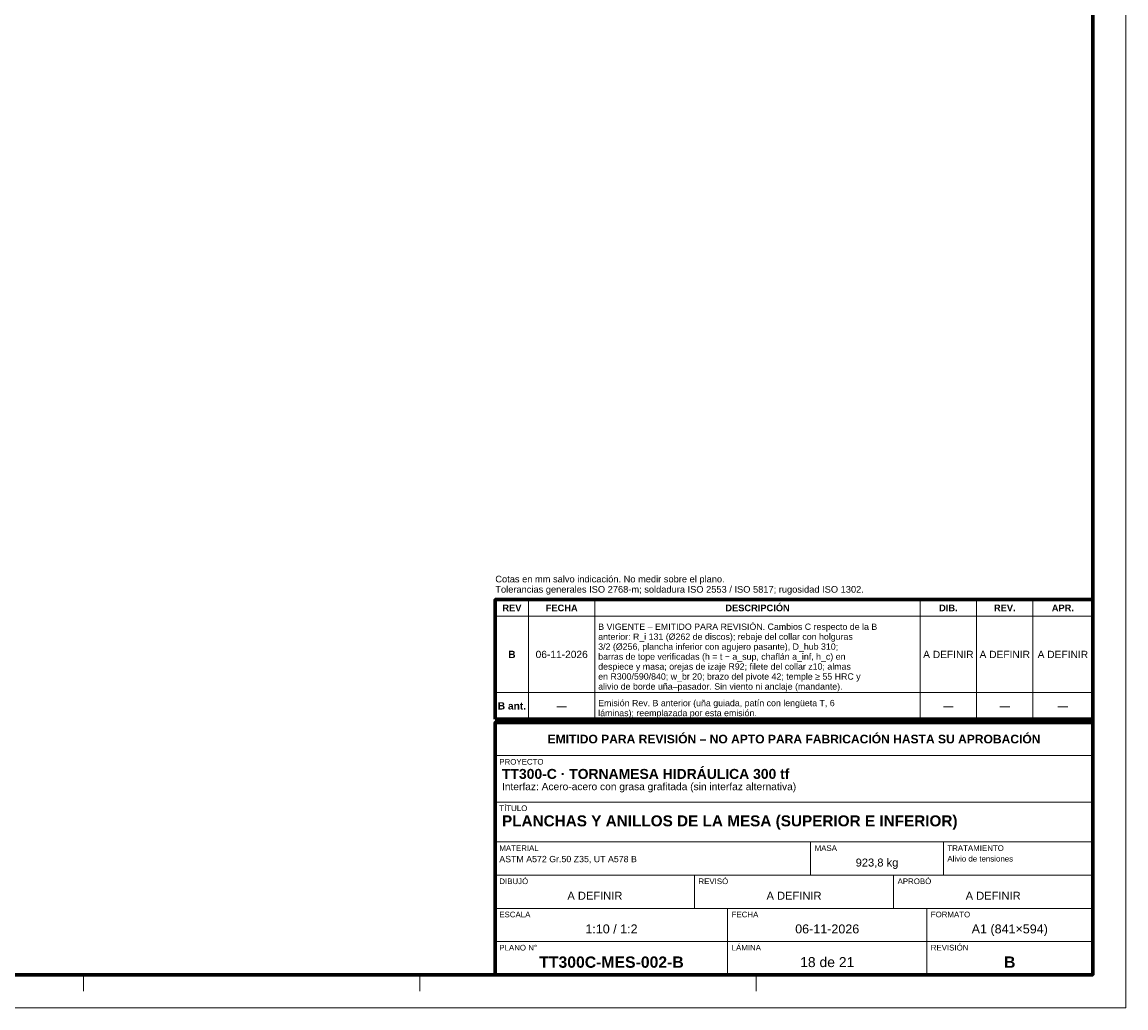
# Model space of a CAD drawing. Header units: millimetres. Extents: x 0 to 841, y 0 to 594.
# Tile 12 of 13: x 508 to 841, y 0 to 297. Entities that reach past the tile are written whole.
import ezdxf
from ezdxf.enums import TextEntityAlignment as Align

# ---------------------------------------------------------------- set-up
doc = ezdxf.new("R2010")
doc.units = ezdxf.units.MM
for name, color, linetype, lineweight in [('FINA', 7, 'CONTINUOUS', 18), ('MARCO', 7, 'CONTINUOUS', 70), ('TXT', 7, 'CONTINUOUS', 25)]:
    doc.layers.add(name, color=color, linetype=linetype, lineweight=lineweight)
doc.styles.add('STD', font='LiberationSans-Regular.ttf')
doc.styles.add('STDB', font='LiberationSans-Bold.ttf')

msp = doc.modelspace()

# ---------------------------------------------------------------- linework, layer by layer
at = {"layer": 'FINA'}
for p, q in [((661, 87), (661, 123)), ((681, 87), (681, 123)), ((779, 87), (779, 123)), ((796, 87), (796, 123)), ((813, 87), (813, 123)), ((651, 118), (831, 118)), ((651, 95), (831, 95)), ((651, 87), (831, 87)), ((651, 86), (831, 86)), ((651, 76), (831, 76)), ((651, 62), (831, 62)), ((651, 50), (831, 50)), ((746, 40), (746, 50)), ((786, 40), (786, 50)), ((651, 40), (831, 40)), ((711, 30), (711, 40)), ((771, 30), (771, 40)), ((651, 30), (831, 30)), ((721, 20), (721, 30)), ((781, 20), (781, 30)), ((651, 20), (831, 20)), ((721, 10), (721, 20)), ((781, 10), (781, 20)), ((526.88, 10), (526.88, 5)), ((628.25, 10), (628.25, 5)), ((729.62, 10), (729.62, 5))]:
    msp.add_line(p, q, dxfattribs=at)
msp.add_lwpolyline([(0, 0), (841, 0), (841, 594), (0, 594)], close=True, dxfattribs=at)
at = {"layer": 'MARCO'}
for points in [[(20, 10), (831, 10), (831, 584), (20, 584)], [(651, 87), (831, 87), (831, 123), (651, 123)], [(651, 10), (831, 10), (831, 86), (651, 86)]]:
    msp.add_lwpolyline(points, close=True, dxfattribs=at)

# ---------------------------------------------------------------- texts
at = {"layer": 'TXT', "style": 'STD'}
for s, p in [('Cotas en mm salvo indicación. No medir sobre el plano.', (651, 127.6)), ('Tolerancias generales ISO 2768-m; soldadura ISO 2553 / ISO 5817; rugosidad ISO 1302.', (651, 124.5))]:
    msp.add_text(s, height=2, dxfattribs=at).set_placement(p, align=Align.BOTTOM_LEFT)
at = {"layer": 'TXT'}
for s, height, style, p in [('REV', 2, 'STDB', (656, 120.5)), ('FECHA', 2, 'STDB', (671, 120.5)), ('DESCRIPCIÓN', 2, 'STDB', (730, 120.5)), ('DIB.', 2, 'STDB', (787.5, 120.5)), ('REV.', 2, 'STDB', (804.5, 120.5)), ('APR.', 2, 'STDB', (822, 120.5)), ('B', 2.2, 'STDB', (656, 106.5)), ('06-11-2026', 2.2, 'STD', (671, 106.5)), ('A DEFINIR', 2.2, 'STD', (787.5, 106.5)), ('A DEFINIR', 2.2, 'STD', (804.5, 106.5)), ('A DEFINIR', 2.2, 'STD', (822, 106.5)), ('B ant.', 2.2, 'STDB', (656, 91)), ('—', 2.2, 'STD', (671, 91)), ('—', 2.2, 'STD', (787.5, 91)), ('—', 2.2, 'STD', (804.5, 91)), ('—', 2.2, 'STD', (822, 91)), ('EMITIDO PARA REVISIÓN – NO APTO PARA FABRICACIÓN HASTA SU APROBACIÓN', 2.6, 'STDB', (741, 81)), ('923,8 kg', 2.4, 'STD', (766, 43.8)), ('A DEFINIR', 2.4, 'STD', (681, 33.8)), ('A DEFINIR', 2.4, 'STD', (741, 33.8)), ('A DEFINIR', 2.4, 'STD', (801, 33.8)), ('1:10 / 1:2', 2.7, 'STD', (686, 23.8)), ('06-11-2026', 2.7, 'STD', (751, 23.8)), ('A1 (841×594)', 2.7, 'STD', (806, 23.8)), ('TT300C-MES-002-B', 3.4, 'STDB', (686, 13.8)), ('18 de 21', 3, 'STD', (751, 13.8)), ('B', 3.4, 'STDB', (806, 13.8))]:
    msp.add_text(s, height=height, dxfattribs=dict(at, style=style)).set_placement(p, align=Align.MIDDLE_CENTER)
for s, height, style, p in [('B VIGENTE – EMITIDO PARA REVISIÓN. Cambios C respecto de la B', 1.9, 'STD', (682, 115.8)), ('3/2 (Ø256, plancha inferior con agujero pasante), D_hub 310;', 1.9, 'STD', (682, 109.8)), ('anterior: R_i 131 (Ø262 de discos); rebaje del collar con holguras', 1.9, 'STD', (682, 112.8)), ('barras de tope verificadas (h = t − a_sup, chaflán a_inf, h_c) en', 1.9, 'STD', (682, 106.8)), ('despiece y masa; orejas de izaje R92; filete del collar z10; almas', 1.9, 'STD', (682, 103.8)), ('en R300/590/840; w_br 20; brazo del pivote 42; temple ≥ 55 HRC y', 1.9, 'STD', (682, 100.8)), ('alivio de borde uña–pasador. Sin viento ni anclaje (mandante).', 1.9, 'STD', (682, 97.8)), ('Emisión Rev. B anterior (uña guiada, patín con lengüeta T, 6', 1.9, 'STD', (682, 92.8)), ('láminas); reemplazada por esta emisión.', 1.9, 'STD', (682, 89.8)), ('PROYECTO', 1.7, 'STD', (652.2, 75)), ('TT300-C · TORNAMESA HIDRÁULICA 300 tf', 3, 'STDB', (653, 72)), ('Interfaz: Acero-acero con grasa grafitada (sin interfaz alternativa)', 2.2, 'STD', (653, 67.8)), ('TÍTULO', 1.7, 'STD', (652.2, 61)), ('PLANCHAS Y ANILLOS DE LA MESA (SUPERIOR E INFERIOR)', 3.3, 'STDB', (653, 58)), ('MATERIAL', 1.7, 'STD', (652.2, 49)), ('MASA', 1.7, 'STD', (747.2, 49)), ('TRATAMIENTO', 1.7, 'STD', (787.2, 49)), ('ASTM A572 Gr.50 Z35, UT A578 B', 1.9, 'STD', (652.2, 45.8)), ('Alivio de tensiones', 1.7, 'STD', (787.2, 45.8)), ('DIBUJÓ', 1.7, 'STD', (652.2, 39)), ('REVISÓ', 1.7, 'STD', (712.2, 39)), ('APROBÓ', 1.7, 'STD', (772.2, 39)), ('ESCALA', 1.7, 'STD', (652.2, 29)), ('FECHA', 1.7, 'STD', (722.2, 29)), ('FORMATO', 1.7, 'STD', (782.2, 29)), ('PLANO N°', 1.7, 'STD', (652.2, 19)), ('LÁMINA', 1.7, 'STD', (722.2, 19)), ('REVISIÓN', 1.7, 'STD', (782.2, 19))]:
    msp.add_text(s, height=height, dxfattribs=dict(at, style=style)).set_placement(p, align=Align.TOP_LEFT)

doc.saveas('drawing.dxf')
